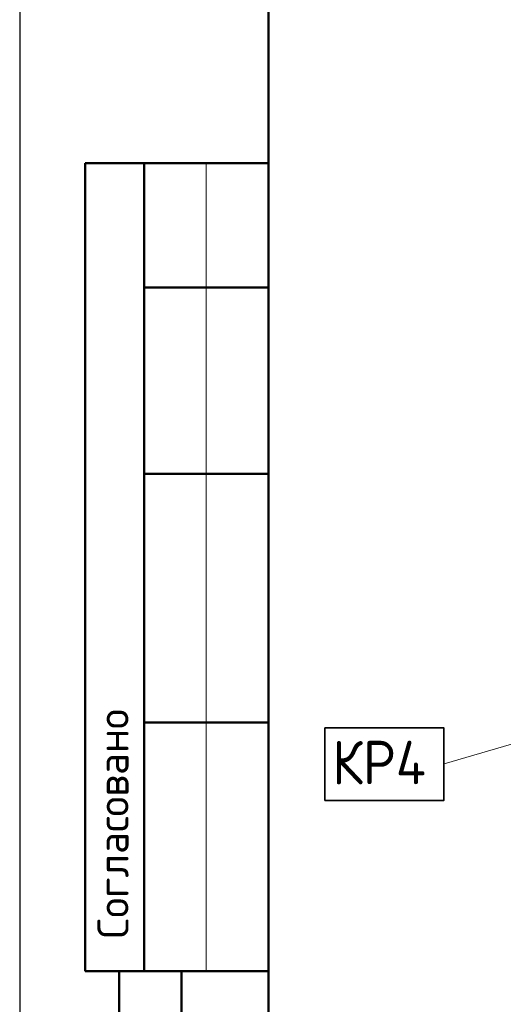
# Model space of a CAD drawing. Header units: millimetres. Extents: x 0 to 50400, y 0 to 35640.
# Tile 8 of 52: x 0 to 4665, y 10479 to 19985. Entities that reach past the tile are written whole.
import ezdxf

# ---------------------------------------------------------------- set-up
doc = ezdxf.new("R2010")
doc.units = ezdxf.units.MM
for name, color, linetype, lineweight in [('Standard', 7, 'Continuous', 25), ('Общий01', 7, 'Continuous', 13), ('Текст_ общее', 7, 'Continuous', 25)]:
    doc.layers.add(name, color=color, linetype=linetype, lineweight=lineweight)
doc.styles.add('ISOCPEUR', font='txt')

msp = doc.modelspace()

# ---------------------------------------------------------------- linework, layer by layer
at = {"layer": 'Standard', "color": 7, "linetype": 'Continuous', "lineweight": 25, "transparency": 33554687}
msp.add_line((2400, 35040), (2400, 1269.9), dxfattribs=at)
at = {"layer": 'Standard', "color": 7, "linetype": 'Continuous', "lineweight": 50, "transparency": 33554687}
for p, q in [((7.5, 18600), (0, 18600)), ((2400, 18600), (632.2, 18600)), ((632.2, 18600), (632.2, 10800)), ((632.2, 18600), (632.2, 10800)), ((1200, 18600), (1200, 10800)), ((2400, 17400), (1200, 17400)), ((2400, 15600), (1200, 15600)), ((2400, 13200), (1200, 13200)), ((0, 10800), (7.5, 10800)), ((632.2, 10800), (2400, 10800)), ((960, 600), (960, 10800)), ((960, 600), (960, 10800)), ((1560, 600), (1560, 10800))]:
    msp.add_line(p, q, dxfattribs=at)
at = {"layer": 'Standard', "color": 7, "linetype": 'Continuous', "lineweight": 13, "transparency": 33554687}
msp.add_line((1800, 18600), (1800, 10800), dxfattribs=at)
at = {"layer": 'Standard', "color": 7, "linetype": 'Continuous', "lineweight": 25, "transparency": 33554687}
msp.add_lwpolyline([(0, 0), (50400, 0), (50400, 35640), (0, 35640), (0, 0)], close=True, dxfattribs=at)
at = {"layer": 'Standard', "color": 7, "linetype": 'Continuous', "lineweight": 50, "transparency": 33554687}
msp.add_lwpolyline([(2400, 35040), (49800, 35040), (49800, 600), (2400, 600), (2400, 35040)], close=True, dxfattribs=at)
at = {"layer": 'Общий01', "color": 7, "linetype": 'Continuous', "lineweight": 13, "transparency": 33554687}
msp.add_line((5893.4, 13331.3), (4094.5, 12799.4), dxfattribs=at)
at = {"layer": 'Текст_ общее', "color": 7, "linetype": 'Continuous', "lineweight": 35, "transparency": 33554687}
msp.add_lwpolyline([(2944.1, 12448.2), (4092.1, 12448.2), (4092.1, 13148.2), (2944.1, 13148.2), (2944.1, 12448.2)], dxfattribs=at)

# ---------------------------------------------------------------- texts
at = {"layer": 'Standard', "color": 7, "linetype": 'Continuous', "lineweight": 50, "transparency": 33554687, "insert": (1050, 11113.8), "char_height": 300, "width": 2486.25, "attachment_point": 7, "rotation": 90, "style": 'ISOCPEUR'}
msp.add_mtext('\\A1;{\\fISOCPEUR|i0|b0;\\H300.000000;\\W1.000000;\\C7;Согласовано}\\P', dxfattribs=at)
at = {"layer": 'Текст_ общее', "color": 7, "linetype": 'Continuous', "lineweight": 35, "transparency": 33554687, "insert": (3014.1, 12602.2), "char_height": 420, "width": 1201.282, "attachment_point": 7, "style": 'ISOCPEUR'}
msp.add_mtext('\\W0.92;КР4', dxfattribs=at)

doc.saveas('drawing.dxf')
